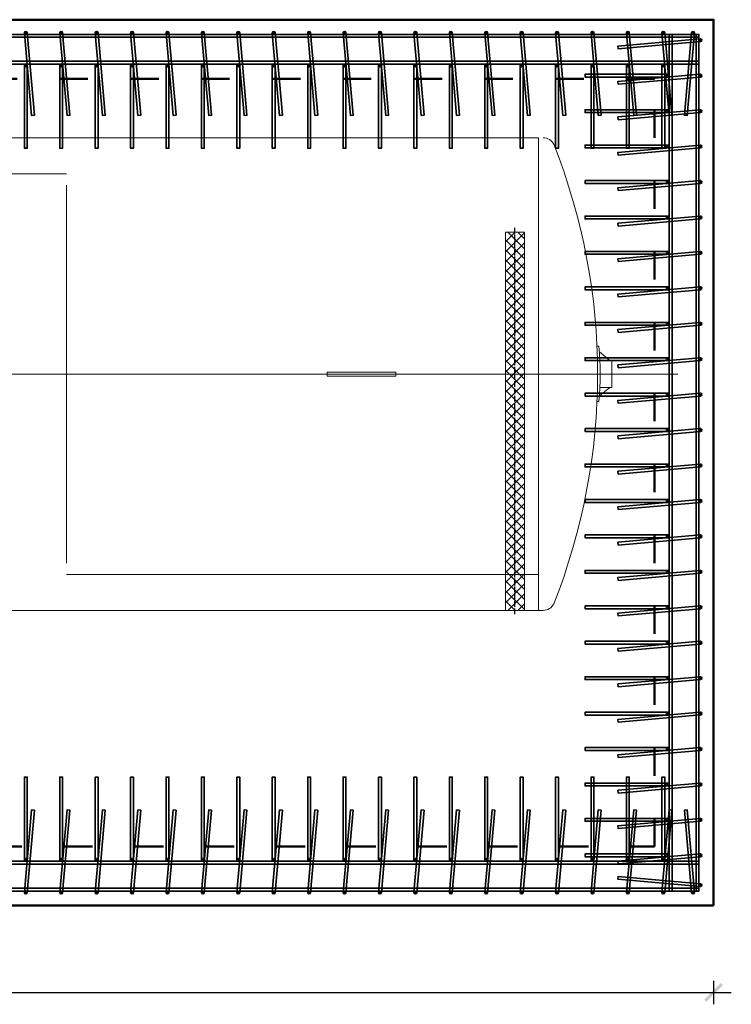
# Model space of a CAD drawing. Header units: millimetres. Extents: x 1814 to 94182, y 11562 to 49454.
# Tile 40 of 143: x 14406 to 14707, y 12326 to 12743. Entities that reach past the tile are written whole.
import ezdxf

# ---------------------------------------------------------------- set-up
doc = ezdxf.new("R2010")
doc.units = ezdxf.units.MM
doc.linetypes.add('ACAD_ISO03W100', pattern=[30, 12, -18])
doc.linetypes.add('ACAD_ISO04W100', pattern=[30, 24, -3, 0, -3])
doc.layers.add('LAFON', color=4, linetype='Continuous')
doc.layers.add('osie', color=40, linetype='ACAD_ISO04W100')
doc.layers.add('podkład', color=252, linetype='Continuous', lineweight=9, plot=False)
for name, color, linetype, lineweight in [('widok 0.35', 22, 'Continuous', 35), ('wymiar', 135, 'Continuous', 9), ('ściany', 7, 'Continuous', 50)]:
    doc.layers.add(name, color=color, linetype=linetype, lineweight=lineweight)
doc.styles.add('WYMIARY', font='simplex.shx', dxfattribs={"oblique": 15})
doc.dimstyles.new('1-50', dxfattribs={"dimscale": 50, "dimtxt": 0.16, "dimasz": 0.2, "dimexe": 0.1, "dimexo": 0.1, "dimgap": 0.075, "dimtad": 1, "dimdec": 1, "dimrnd": 0.1, "dimzin": 9, "dimtxsty": 'WYMIARY', "dimblk": 'ARCHTICK', "dimcen": 0.2, "dimdle": 0.15, "dimadec": 1, "dimazin": 1, "dimtfac": 1, "dimtdec": 1, "dimtix": 1, "dimtmove": 2, "dimatfit": 3, "dimldrblk": 'ARCHTICK', "dimfxl": 0, "dimarcsym": 0})

# ---------------------------------------------------------------- blocks, each defined once
blk = doc.blocks.new('_ARCHTICK')
at = {"color": 0, "linetype": 'ByBlock', "lineweight": -2}
blk.add_solid([(0.398, 0.309), (0.309, 0.398), (-0.309, -0.398), (-0.398, -0.309)], dxfattribs=at)
blk = doc.blocks.new('*D3305')
at = {"layer": 'Defpoints', "color": 0}
for p in [(13889.8, 12367.56), (14699.8, 12367.56), (14699.8, 12330.81)]:
    blk.add_point(p, dxfattribs=at)
at = {"layer": 'wymiar', "color": 0, "lineweight": -2}
for p, q in [((13889.8, 12335.81), (13889.8, 12325.81)), ((14699.8, 12335.81), (14699.8, 12325.81)), ((13882.3, 12330.81), (14707.3, 12330.81))]:
    blk.add_line(p, q, dxfattribs=at)
at = {"layer": 'wymiar', "color": 0, "lineweight": -2, "xscale": 10, "yscale": 10, "zscale": 10, "rotation": 180}
blk.add_blockref('_ARCHTICK', (13889.8, 12330.81), dxfattribs=at)
at = {"layer": 'wymiar', "color": 0, "lineweight": -2, "xscale": 10, "yscale": 10, "zscale": 10}
blk.add_blockref('_ARCHTICK', (14699.8, 12330.81), dxfattribs=at)
at = {"layer": 'wymiar', "color": 0, "insert": (14294.8, 12338.56), "char_height": 8, "attachment_point": 5, "style": 'WYMIARY'}
blk.add_mtext('810', dxfattribs=at)
blk = doc.blocks.new('A$C362D00BD')
for p, q in [((53, 209.9), (8.7, 174)), ((54.8, 234), (64.5, 234)), ((0, 174), (0, 60)), ((0, 174), (51.1, 174)), ((0, 60), (51.1, 60)), ((53, 24.1), (8.7, 60)), ((54.8, 0), (64.5, 0))]:
    blk.add_line(p, q)
blk.add_arc((1474.1, 117), 1424.1, 175.2874, 184.7126)
blk = doc.blocks.new('A$C6CB4776E')
at = {"xscale": -1}
blk.add_blockref('A$C362D00BD', (64.5, 0), dxfattribs=at)
blk = doc.blocks.new('op')
at = {"layer": 'LAFON'}
h = blk.add_hatch(dxfattribs=at)
h.set_pattern_fill('_USER', color=256, scale=30, angle=45, style=0, double=1, pattern_type=0)
h.set_pattern_definition([(45, (-1086.166, 49718.82), (-21.213203, 21.213203), []), (135, (-1086.166, 49718.82), (-21.213203, -21.213203), [])])
h.paths.add_polyline_path([(40, 1615.7), (0, 1615.7), (0, 15.7), (40, 15.7)])
h.paths.add_polyline_path([(0, 1615.7), (-40, 1615.7), (-40, 15.7), (0, 15.7)])
for p, q in [((-40, 1615.7), (40, 1615.7)), ((-40, 1615.7), (-40, 15.7)), ((40, 1615.7), (40, 15.7)), ((-40, 15.7), (40, 15.7))]:
    blk.add_line(p, q)
at = {"layer": 'osie'}
blk.add_line((0, 0), (0, 1635.3), dxfattribs=at)
blk = doc.blocks.new('*U3341')
blk.add_line((0, 80), (0, -80))
blk = doc.blocks.new('*U3342')
at = {"color": 0, "linetype": 'ByBlock', "lineweight": -2}
for p in [(-400, 0), (-200, 0), (0, 0)]:
    blk.add_blockref('*U3341', p, dxfattribs=at)
blk = doc.blocks.new('A$C5962928a')
for p, q in [((48.41, 201.57), (710.15, 201.57)), ((710.15, 201.57), (710.15, 1.57)), ((710.15, 201.57), (710.15, 1.57)), ((710.15, 201.57), (710.15, 1.57)), ((510.15, 186.38), (150.38, 186.38)), ((620.65, 102.32), (649.65, 102.32)), ((620.65, 100.72), (649.65, 100.72)), ((649.65, 102.32), (649.65, 100.72)), ((510.15, 16.76), (710.15, 16.76)), ((48.41, 1.57), (712.12, 1.57))]:
    blk.add_line(p, q)
at = {"lineweight": 0}
blk.add_line((0, 101.57), (769.2, 101.57), dxfattribs=at)
blk.add_lwpolyline([(620.65, 102.32), (649.65, 102.32), (649.65, 100.72), (620.65, 100.72)], close=True)
for centre, radius, start, end in [((712.12, 196.57), 5, 27.0357, 90), ((471.2, 101.57), 263.96, 338.3759, 21.6241), ((712.12, 6.57), 5, 270, 332.9643)]:
    blk.add_arc(centre, radius, start, end)
blk.add_blockref('*U3342', (710.15, 101.57))
at = {"yscale": 0.1, "zscale": 0.1}
for name, p, xscale in [('op', (700.15, 0), -0.1), ('A$C6CB4776E', (734.75, 89.94), 0.1)]:
    blk.add_blockref(name, p, dxfattribs=dict(at, xscale=xscale))

msp = doc.modelspace()

# ---------------------------------------------------------------- hatches: boundary and pattern name
at = {"layer": 'widok 0.35'}
h = msp.add_hatch(color=256, dxfattribs=at)
h.dxf.hatch_style = 1
h.paths.add_polyline_path([(14409.102, 12736.958, 1), (14407.902, 12736.958, 1)])
h = msp.add_hatch(color=256, dxfattribs=at)
h.dxf.hatch_style = 1
h.paths.add_polyline_path([(14424.102, 12736.958, 1), (14422.902, 12736.958, 1)])
h = msp.add_hatch(color=256, dxfattribs=at)
h.dxf.hatch_style = 1
h.paths.add_polyline_path([(14439.102, 12736.958, 1), (14437.902, 12736.958, 1)])
h = msp.add_hatch(color=256, dxfattribs=at)
h.dxf.hatch_style = 1
h.paths.add_polyline_path([(14454.102, 12736.958, 1), (14452.902, 12736.958, 1)])
h = msp.add_hatch(color=256, dxfattribs=at)
h.dxf.hatch_style = 1
h.paths.add_polyline_path([(14469.102, 12736.958, 1), (14467.902, 12736.958, 1)])
h = msp.add_hatch(color=256, dxfattribs=at)
h.dxf.hatch_style = 1
h.paths.add_polyline_path([(14484.102, 12736.958, 1), (14482.902, 12736.958, 1)])
h = msp.add_hatch(color=256, dxfattribs=at)
h.dxf.hatch_style = 1
h.paths.add_polyline_path([(14499.102, 12736.958, 1), (14497.902, 12736.958, 1)])
h = msp.add_hatch(color=256, dxfattribs=at)
h.dxf.hatch_style = 1
h.paths.add_polyline_path([(14514.102, 12736.958, 1), (14512.902, 12736.958, 1)])
h = msp.add_hatch(color=256, dxfattribs=at)
h.dxf.hatch_style = 1
h.paths.add_polyline_path([(14529.102, 12736.958, 1), (14527.902, 12736.958, 1)])
h = msp.add_hatch(color=256, dxfattribs=at)
h.dxf.hatch_style = 1
h.paths.add_polyline_path([(14544.102, 12736.958, 1), (14542.902, 12736.958, 1)])
h = msp.add_hatch(color=256, dxfattribs=at)
h.dxf.hatch_style = 1
h.paths.add_polyline_path([(14559.102, 12736.958, 1), (14557.902, 12736.958, 1)])
h = msp.add_hatch(color=256, dxfattribs=at)
h.dxf.hatch_style = 1
h.paths.add_polyline_path([(14574.102, 12736.958, 1), (14572.902, 12736.958, 1)])
h = msp.add_hatch(color=256, dxfattribs=at)
h.dxf.hatch_style = 1
h.paths.add_polyline_path([(14589.102, 12736.958, 1), (14587.902, 12736.958, 1)])
h = msp.add_hatch(color=256, dxfattribs=at)
h.dxf.hatch_style = 1
h.paths.add_polyline_path([(14604.102, 12736.958, 1), (14602.902, 12736.958, 1)])
h = msp.add_hatch(color=256, dxfattribs=at)
h.dxf.hatch_style = 1
h.paths.add_polyline_path([(14619.102, 12736.958, 1), (14617.902, 12736.958, 1)])
h = msp.add_hatch(color=256, dxfattribs=at)
h.dxf.hatch_style = 1
h.paths.add_polyline_path([(14634.102, 12736.958, 1), (14632.902, 12736.958, 1)])
h = msp.add_hatch(color=256, dxfattribs=at)
h.dxf.hatch_style = 1
h.paths.add_polyline_path([(14649.102, 12736.958, 1), (14647.902, 12736.958, 1)])
h = msp.add_hatch(color=256, dxfattribs=at)
h.dxf.hatch_style = 1
h.paths.add_polyline_path([(14664.102, 12736.958, 1), (14662.902, 12736.958, 1)])
h = msp.add_hatch(color=256, dxfattribs=at)
h.dxf.hatch_style = 1
h.paths.add_polyline_path([(14679.102, 12736.958, 1), (14677.902, 12736.958, 1)])
h = msp.add_hatch(color=256, dxfattribs=at)
h.dxf.hatch_style = 1
h.paths.add_polyline_path([(14691.702, 12736.958, 1), (14690.502, 12736.958, 1)])
h = msp.add_hatch(color=256, dxfattribs=at)
h.dxf.hatch_style = 1
h.paths.add_polyline_path([(14694.802, 12733.858, 1), (14693.602, 12733.858, 1)])
h = msp.add_hatch(color=256, dxfattribs=at)
h.dxf.hatch_style = 1
h.paths.add_polyline_path([(14409.102, 12723.158, 1), (14407.902, 12723.158, 1)])
h = msp.add_hatch(color=256, dxfattribs=at)
h.dxf.hatch_style = 1
h.paths.add_polyline_path([(14424.102, 12723.158, 1), (14422.902, 12723.158, 1)])
h = msp.add_hatch(color=256, dxfattribs=at)
h.dxf.hatch_style = 1
h.paths.add_polyline_path([(14439.102, 12723.158, 1), (14437.902, 12723.158, 1)])
h = msp.add_hatch(color=256, dxfattribs=at)
h.dxf.hatch_style = 1
h.paths.add_polyline_path([(14454.102, 12723.158, 1), (14452.902, 12723.158, 1)])
h = msp.add_hatch(color=256, dxfattribs=at)
h.dxf.hatch_style = 1
h.paths.add_polyline_path([(14469.102, 12723.158, 1), (14467.902, 12723.158, 1)])
h = msp.add_hatch(color=256, dxfattribs=at)
h.dxf.hatch_style = 1
h.paths.add_polyline_path([(14484.102, 12723.158, 1), (14482.902, 12723.158, 1)])
h = msp.add_hatch(color=256, dxfattribs=at)
h.dxf.hatch_style = 1
h.paths.add_polyline_path([(14499.102, 12723.158, 1), (14497.902, 12723.158, 1)])
h = msp.add_hatch(color=256, dxfattribs=at)
h.dxf.hatch_style = 1
h.paths.add_polyline_path([(14514.102, 12723.158, 1), (14512.902, 12723.158, 1)])
h = msp.add_hatch(color=256, dxfattribs=at)
h.dxf.hatch_style = 1
h.paths.add_polyline_path([(14529.102, 12723.158, 1), (14527.902, 12723.158, 1)])
h = msp.add_hatch(color=256, dxfattribs=at)
h.dxf.hatch_style = 1
h.paths.add_polyline_path([(14544.102, 12723.158, 1), (14542.902, 12723.158, 1)])
h = msp.add_hatch(color=256, dxfattribs=at)
h.dxf.hatch_style = 1
h.paths.add_polyline_path([(14559.102, 12723.158, 1), (14557.902, 12723.158, 1)])
h = msp.add_hatch(color=256, dxfattribs=at)
h.dxf.hatch_style = 1
h.paths.add_polyline_path([(14574.102, 12723.158, 1), (14572.902, 12723.158, 1)])
h = msp.add_hatch(color=256, dxfattribs=at)
h.dxf.hatch_style = 1
h.paths.add_polyline_path([(14589.102, 12723.158, 1), (14587.902, 12723.158, 1)])
h = msp.add_hatch(color=256, dxfattribs=at)
h.dxf.hatch_style = 1
h.paths.add_polyline_path([(14604.102, 12723.158, 1), (14602.902, 12723.158, 1)])
h = msp.add_hatch(color=256, dxfattribs=at)
h.dxf.hatch_style = 1
h.paths.add_polyline_path([(14619.102, 12723.158, 1), (14617.902, 12723.158, 1)])
h = msp.add_hatch(color=256, dxfattribs=at)
h.dxf.hatch_style = 1
h.paths.add_polyline_path([(14634.102, 12723.158, 1), (14632.902, 12723.158, 1)])
h = msp.add_hatch(color=256, dxfattribs=at)
h.dxf.hatch_style = 1
h.paths.add_polyline_path([(14649.102, 12723.158, 1), (14647.902, 12723.158, 1)])
h = msp.add_hatch(color=256, dxfattribs=at)
h.dxf.hatch_style = 1
h.paths.add_polyline_path([(14664.102, 12723.158, 1), (14662.902, 12723.158, 1)])
h = msp.add_hatch(color=256, dxfattribs=at)
h.dxf.hatch_style = 1
h.paths.add_polyline_path([(14679.102, 12723.158, 1), (14677.902, 12723.158, 1)])
h = msp.add_hatch(color=256, dxfattribs=at)
h.dxf.hatch_style = 1
h.paths.add_polyline_path([(14681.002, 12718.858, 1), (14679.802, 12718.858, 1)])
h = msp.add_hatch(color=256, dxfattribs=at)
h.dxf.hatch_style = 1
h.paths.add_polyline_path([(14694.802, 12718.858, 1), (14693.602, 12718.858, 1)])
h = msp.add_hatch(color=256, dxfattribs=at)
h.dxf.hatch_style = 1
h.paths.add_polyline_path([(14681.002, 12703.858, 1), (14679.802, 12703.858, 1)])
h = msp.add_hatch(color=256, dxfattribs=at)
h.dxf.hatch_style = 1
h.paths.add_polyline_path([(14694.802, 12703.858, 1), (14693.602, 12703.858, 1)])
h = msp.add_hatch(color=256, dxfattribs=at)
h.dxf.hatch_style = 1
h.paths.add_polyline_path([(14681.002, 12688.858, 1), (14679.802, 12688.858, 1)])
h = msp.add_hatch(color=256, dxfattribs=at)
h.dxf.hatch_style = 1
h.paths.add_polyline_path([(14694.802, 12688.858, 1), (14693.602, 12688.858, 1)])
h = msp.add_hatch(color=256, dxfattribs=at)
h.dxf.hatch_style = 1
h.paths.add_polyline_path([(14681.002, 12673.858, 1), (14679.802, 12673.858, 1)])
h = msp.add_hatch(color=256, dxfattribs=at)
h.dxf.hatch_style = 1
h.paths.add_polyline_path([(14694.802, 12673.858, 1), (14693.602, 12673.858, 1)])
h = msp.add_hatch(color=256, dxfattribs=at)
h.dxf.hatch_style = 1
h.paths.add_polyline_path([(14681.002, 12658.858, 1), (14679.802, 12658.858, 1)])
h = msp.add_hatch(color=256, dxfattribs=at)
h.dxf.hatch_style = 1
h.paths.add_polyline_path([(14694.802, 12658.858, 1), (14693.602, 12658.858, 1)])
h = msp.add_hatch(color=256, dxfattribs=at)
h.dxf.hatch_style = 1
h.paths.add_polyline_path([(14681.002, 12643.858, 1), (14679.802, 12643.858, 1)])
h = msp.add_hatch(color=256, dxfattribs=at)
h.dxf.hatch_style = 1
h.paths.add_polyline_path([(14694.802, 12643.858, 1), (14693.602, 12643.858, 1)])
h = msp.add_hatch(color=256, dxfattribs=at)
h.dxf.hatch_style = 1
h.paths.add_polyline_path([(14681.002, 12628.858, 1), (14679.802, 12628.858, 1)])
h = msp.add_hatch(color=256, dxfattribs=at)
h.dxf.hatch_style = 1
h.paths.add_polyline_path([(14694.802, 12628.858, 1), (14693.602, 12628.858, 1)])
h = msp.add_hatch(color=256, dxfattribs=at)
h.dxf.hatch_style = 1
h.paths.add_polyline_path([(14681.002, 12613.858, 1), (14679.802, 12613.858, 1)])
h = msp.add_hatch(color=256, dxfattribs=at)
h.dxf.hatch_style = 1
h.paths.add_polyline_path([(14694.802, 12613.858, 1), (14693.602, 12613.858, 1)])
h = msp.add_hatch(color=256, dxfattribs=at)
h.dxf.hatch_style = 1
h.paths.add_polyline_path([(14681.002, 12598.858, 1), (14679.802, 12598.858, 1)])
h = msp.add_hatch(color=256, dxfattribs=at)
h.dxf.hatch_style = 1
h.paths.add_polyline_path([(14694.802, 12598.858, 1), (14693.602, 12598.858, 1)])
h = msp.add_hatch(color=256, dxfattribs=at)
h.dxf.hatch_style = 1
h.paths.add_polyline_path([(14681.002, 12583.858, 1), (14679.802, 12583.858, 1)])
h = msp.add_hatch(color=256, dxfattribs=at)
h.dxf.hatch_style = 1
h.paths.add_polyline_path([(14694.802, 12583.858, 1), (14693.602, 12583.858, 1)])
h = msp.add_hatch(color=256, dxfattribs=at)
h.dxf.hatch_style = 1
h.paths.add_polyline_path([(14681.002, 12568.858, 1), (14679.802, 12568.858, 1)])
h = msp.add_hatch(color=256, dxfattribs=at)
h.dxf.hatch_style = 1
h.paths.add_polyline_path([(14694.802, 12568.858, 1), (14693.602, 12568.858, 1)])
h = msp.add_hatch(color=256, dxfattribs=at)
h.dxf.hatch_style = 1
h.paths.add_polyline_path([(14681.002, 12553.858, 1), (14679.802, 12553.858, 1)])
h = msp.add_hatch(color=256, dxfattribs=at)
h.dxf.hatch_style = 1
h.paths.add_polyline_path([(14694.802, 12553.858, 1), (14693.602, 12553.858, 1)])
h = msp.add_hatch(color=256, dxfattribs=at)
h.dxf.hatch_style = 1
h.paths.add_polyline_path([(14681.002, 12538.858, 1), (14679.802, 12538.858, 1)])
h = msp.add_hatch(color=256, dxfattribs=at)
h.dxf.hatch_style = 1
h.paths.add_polyline_path([(14694.802, 12538.858, 1), (14693.602, 12538.858, 1)])
h = msp.add_hatch(color=256, dxfattribs=at)
h.dxf.hatch_style = 1
h.paths.add_polyline_path([(14681.002, 12523.858, 1), (14679.802, 12523.858, 1)])
h = msp.add_hatch(color=256, dxfattribs=at)
h.dxf.hatch_style = 1
h.paths.add_polyline_path([(14694.802, 12523.858, 1), (14693.602, 12523.858, 1)])
h = msp.add_hatch(color=256, dxfattribs=at)
h.dxf.hatch_style = 1
h.paths.add_polyline_path([(14681.002, 12508.858, 1), (14679.802, 12508.858, 1)])
h = msp.add_hatch(color=256, dxfattribs=at)
h.dxf.hatch_style = 1
h.paths.add_polyline_path([(14694.802, 12508.858, 1), (14693.602, 12508.858, 1)])
h = msp.add_hatch(color=256, dxfattribs=at)
h.dxf.hatch_style = 1
h.paths.add_polyline_path([(14681.002, 12493.858, 1), (14679.802, 12493.858, 1)])
h = msp.add_hatch(color=256, dxfattribs=at)
h.dxf.hatch_style = 1
h.paths.add_polyline_path([(14694.802, 12493.858, 1), (14693.602, 12493.858, 1)])
h = msp.add_hatch(color=256, dxfattribs=at)
h.dxf.hatch_style = 1
h.paths.add_polyline_path([(14681.002, 12478.858, 1), (14679.802, 12478.858, 1)])
h = msp.add_hatch(color=256, dxfattribs=at)
h.dxf.hatch_style = 1
h.paths.add_polyline_path([(14694.802, 12478.858, 1), (14693.602, 12478.858, 1)])
h = msp.add_hatch(color=256, dxfattribs=at)
h.dxf.hatch_style = 1
h.paths.add_polyline_path([(14681.002, 12463.858, 1), (14679.802, 12463.858, 1)])
h = msp.add_hatch(color=256, dxfattribs=at)
h.dxf.hatch_style = 1
h.paths.add_polyline_path([(14694.802, 12463.858, 1), (14693.602, 12463.858, 1)])
h = msp.add_hatch(color=256, dxfattribs=at)
h.dxf.hatch_style = 1
h.paths.add_polyline_path([(14681.002, 12448.858, 1), (14679.802, 12448.858, 1)])
h = msp.add_hatch(color=256, dxfattribs=at)
h.dxf.hatch_style = 1
h.paths.add_polyline_path([(14694.802, 12448.858, 1), (14693.602, 12448.858, 1)])
h = msp.add_hatch(color=256, dxfattribs=at)
h.dxf.hatch_style = 1
h.paths.add_polyline_path([(14681.002, 12433.858, 1), (14679.802, 12433.858, 1)])
h = msp.add_hatch(color=256, dxfattribs=at)
h.dxf.hatch_style = 1
h.paths.add_polyline_path([(14694.802, 12433.858, 1), (14693.602, 12433.858, 1)])
h = msp.add_hatch(color=256, dxfattribs=at)
h.dxf.hatch_style = 1
h.paths.add_polyline_path([(14681.002, 12418.858, 1), (14679.802, 12418.858, 1)])
h = msp.add_hatch(color=256, dxfattribs=at)
h.dxf.hatch_style = 1
h.paths.add_polyline_path([(14694.802, 12418.858, 1), (14693.602, 12418.858, 1)])
h = msp.add_hatch(color=256, dxfattribs=at)
h.dxf.hatch_style = 1
h.paths.add_polyline_path([(14681.002, 12403.858, 1), (14679.802, 12403.858, 1)])
h = msp.add_hatch(color=256, dxfattribs=at)
h.dxf.hatch_style = 1
h.paths.add_polyline_path([(14694.802, 12403.858, 1), (14693.602, 12403.858, 1)])
h = msp.add_hatch(color=256, dxfattribs=at)
h.dxf.hatch_style = 1
h.paths.add_polyline_path([(14407.902, 12386.958, 1), (14409.102, 12386.958, 1)])
h = msp.add_hatch(color=256, dxfattribs=at)
h.dxf.hatch_style = 1
h.paths.add_polyline_path([(14422.902, 12386.958, 1), (14424.102, 12386.958, 1)])
h = msp.add_hatch(color=256, dxfattribs=at)
h.dxf.hatch_style = 1
h.paths.add_polyline_path([(14437.902, 12386.958, 1), (14439.102, 12386.958, 1)])
h = msp.add_hatch(color=256, dxfattribs=at)
h.dxf.hatch_style = 1
h.paths.add_polyline_path([(14452.902, 12386.958, 1), (14454.102, 12386.958, 1)])
h = msp.add_hatch(color=256, dxfattribs=at)
h.dxf.hatch_style = 1
h.paths.add_polyline_path([(14467.902, 12386.958, 1), (14469.102, 12386.958, 1)])
h = msp.add_hatch(color=256, dxfattribs=at)
h.dxf.hatch_style = 1
h.paths.add_polyline_path([(14482.902, 12386.958, 1), (14484.102, 12386.958, 1)])
h = msp.add_hatch(color=256, dxfattribs=at)
h.dxf.hatch_style = 1
h.paths.add_polyline_path([(14497.902, 12386.958, 1), (14499.102, 12386.958, 1)])
h = msp.add_hatch(color=256, dxfattribs=at)
h.dxf.hatch_style = 1
h.paths.add_polyline_path([(14512.902, 12386.958, 1), (14514.102, 12386.958, 1)])
h = msp.add_hatch(color=256, dxfattribs=at)
h.dxf.hatch_style = 1
h.paths.add_polyline_path([(14527.902, 12386.958, 1), (14529.102, 12386.958, 1)])
h = msp.add_hatch(color=256, dxfattribs=at)
h.dxf.hatch_style = 1
h.paths.add_polyline_path([(14542.902, 12386.958, 1), (14544.102, 12386.958, 1)])
h = msp.add_hatch(color=256, dxfattribs=at)
h.dxf.hatch_style = 1
h.paths.add_polyline_path([(14557.902, 12386.958, 1), (14559.102, 12386.958, 1)])
h = msp.add_hatch(color=256, dxfattribs=at)
h.dxf.hatch_style = 1
h.paths.add_polyline_path([(14572.902, 12386.958, 1), (14574.102, 12386.958, 1)])
h = msp.add_hatch(color=256, dxfattribs=at)
h.dxf.hatch_style = 1
h.paths.add_polyline_path([(14587.902, 12386.958, 1), (14589.102, 12386.958, 1)])
h = msp.add_hatch(color=256, dxfattribs=at)
h.dxf.hatch_style = 1
h.paths.add_polyline_path([(14602.902, 12386.958, 1), (14604.102, 12386.958, 1)])
h = msp.add_hatch(color=256, dxfattribs=at)
h.dxf.hatch_style = 1
h.paths.add_polyline_path([(14617.902, 12386.958, 1), (14619.102, 12386.958, 1)])
h = msp.add_hatch(color=256, dxfattribs=at)
h.dxf.hatch_style = 1
h.paths.add_polyline_path([(14632.902, 12386.958, 1), (14634.102, 12386.958, 1)])
h = msp.add_hatch(color=256, dxfattribs=at)
h.dxf.hatch_style = 1
h.paths.add_polyline_path([(14647.902, 12386.958, 1), (14649.102, 12386.958, 1)])
h = msp.add_hatch(color=256, dxfattribs=at)
h.dxf.hatch_style = 1
h.paths.add_polyline_path([(14662.902, 12386.958, 1), (14664.102, 12386.958, 1)])
h = msp.add_hatch(color=256, dxfattribs=at)
h.dxf.hatch_style = 1
h.paths.add_polyline_path([(14677.902, 12386.958, 1), (14679.102, 12386.958, 1)])
h = msp.add_hatch(color=256, dxfattribs=at)
h.dxf.hatch_style = 1
h.paths.add_polyline_path([(14681.002, 12388.858, 1), (14679.802, 12388.858, 1)])
h = msp.add_hatch(color=256, dxfattribs=at)
h.dxf.hatch_style = 1
h.paths.add_polyline_path([(14694.802, 12388.858, 1), (14693.602, 12388.858, 1)])
h = msp.add_hatch(color=256, dxfattribs=at)
h.dxf.hatch_style = 1
h.paths.add_polyline_path([(14407.902, 12373.158, 1), (14409.102, 12373.158, 1)])
h = msp.add_hatch(color=256, dxfattribs=at)
h.dxf.hatch_style = 1
h.paths.add_polyline_path([(14422.902, 12373.158, 1), (14424.102, 12373.158, 1)])
h = msp.add_hatch(color=256, dxfattribs=at)
h.dxf.hatch_style = 1
h.paths.add_polyline_path([(14437.902, 12373.158, 1), (14439.102, 12373.158, 1)])
h = msp.add_hatch(color=256, dxfattribs=at)
h.dxf.hatch_style = 1
h.paths.add_polyline_path([(14452.902, 12373.158, 1), (14454.102, 12373.158, 1)])
h = msp.add_hatch(color=256, dxfattribs=at)
h.dxf.hatch_style = 1
h.paths.add_polyline_path([(14467.902, 12373.158, 1), (14469.102, 12373.158, 1)])
h = msp.add_hatch(color=256, dxfattribs=at)
h.dxf.hatch_style = 1
h.paths.add_polyline_path([(14482.902, 12373.158, 1), (14484.102, 12373.158, 1)])
h = msp.add_hatch(color=256, dxfattribs=at)
h.dxf.hatch_style = 1
h.paths.add_polyline_path([(14497.902, 12373.158, 1), (14499.102, 12373.158, 1)])
h = msp.add_hatch(color=256, dxfattribs=at)
h.dxf.hatch_style = 1
h.paths.add_polyline_path([(14512.902, 12373.158, 1), (14514.102, 12373.158, 1)])
h = msp.add_hatch(color=256, dxfattribs=at)
h.dxf.hatch_style = 1
h.paths.add_polyline_path([(14527.902, 12373.158, 1), (14529.102, 12373.158, 1)])
h = msp.add_hatch(color=256, dxfattribs=at)
h.dxf.hatch_style = 1
h.paths.add_polyline_path([(14542.902, 12373.158, 1), (14544.102, 12373.158, 1)])
h = msp.add_hatch(color=256, dxfattribs=at)
h.dxf.hatch_style = 1
h.paths.add_polyline_path([(14557.902, 12373.158, 1), (14559.102, 12373.158, 1)])
h = msp.add_hatch(color=256, dxfattribs=at)
h.dxf.hatch_style = 1
h.paths.add_polyline_path([(14572.902, 12373.158, 1), (14574.102, 12373.158, 1)])
h = msp.add_hatch(color=256, dxfattribs=at)
h.dxf.hatch_style = 1
h.paths.add_polyline_path([(14587.902, 12373.158, 1), (14589.102, 12373.158, 1)])
h = msp.add_hatch(color=256, dxfattribs=at)
h.dxf.hatch_style = 1
h.paths.add_polyline_path([(14602.902, 12373.158, 1), (14604.102, 12373.158, 1)])
h = msp.add_hatch(color=256, dxfattribs=at)
h.dxf.hatch_style = 1
h.paths.add_polyline_path([(14617.902, 12373.158, 1), (14619.102, 12373.158, 1)])
h = msp.add_hatch(color=256, dxfattribs=at)
h.dxf.hatch_style = 1
h.paths.add_polyline_path([(14632.902, 12373.158, 1), (14634.102, 12373.158, 1)])
h = msp.add_hatch(color=256, dxfattribs=at)
h.dxf.hatch_style = 1
h.paths.add_polyline_path([(14647.902, 12373.158, 1), (14649.102, 12373.158, 1)])
h = msp.add_hatch(color=256, dxfattribs=at)
h.dxf.hatch_style = 1
h.paths.add_polyline_path([(14662.902, 12373.158, 1), (14664.102, 12373.158, 1)])
h = msp.add_hatch(color=256, dxfattribs=at)
h.dxf.hatch_style = 1
h.paths.add_polyline_path([(14677.902, 12373.158, 1), (14679.102, 12373.158, 1)])
h = msp.add_hatch(color=256, dxfattribs=at)
h.dxf.hatch_style = 1
h.paths.add_polyline_path([(14690.502, 12373.158, 1), (14691.702, 12373.158, 1)])
h = msp.add_hatch(color=256, dxfattribs=at)
h.dxf.hatch_style = 1
h.paths.add_polyline_path([(14694.802, 12376.258, 1), (14693.602, 12376.258, 1)])

# ---------------------------------------------------------------- linework, layer by layer
for points in [[(14693.602, 12735.158), (14693.602, 12736.358), (13896.002, 12736.358), (13896.002, 12735.158)], [(14693.602, 12735.158), (14693.602, 12736.358), (13896.002, 12736.358), (13896.002, 12735.158)], [(14409.1, 12737.011), (14407.904, 12736.906), (14410.955, 12702.039), (14412.15, 12702.144)], [(14424.1, 12737.011), (14422.904, 12736.906), (14425.955, 12702.039), (14427.15, 12702.144)], [(14439.1, 12737.011), (14437.904, 12736.906), (14440.955, 12702.039), (14442.15, 12702.144)], [(14454.1, 12737.011), (14452.904, 12736.906), (14455.955, 12702.039), (14457.15, 12702.144)], [(14469.1, 12737.011), (14467.904, 12736.906), (14470.955, 12702.039), (14472.15, 12702.144)], [(14484.1, 12737.011), (14482.904, 12736.906), (14485.955, 12702.039), (14487.15, 12702.144)], [(14499.1, 12737.011), (14497.904, 12736.906), (14500.955, 12702.039), (14502.15, 12702.144)], [(14514.1, 12737.011), (14512.904, 12736.906), (14515.955, 12702.039), (14517.15, 12702.144)], [(14529.1, 12737.011), (14527.904, 12736.906), (14530.955, 12702.039), (14532.15, 12702.144)], [(14544.1, 12737.011), (14542.904, 12736.906), (14545.955, 12702.039), (14547.15, 12702.144)], [(14559.1, 12737.011), (14557.904, 12736.906), (14560.955, 12702.039), (14562.15, 12702.144)], [(14574.1, 12737.011), (14572.904, 12736.906), (14575.955, 12702.039), (14577.15, 12702.144)], [(14589.1, 12737.011), (14587.904, 12736.906), (14590.955, 12702.039), (14592.15, 12702.144)], [(14604.1, 12737.011), (14602.904, 12736.906), (14605.955, 12702.039), (14607.15, 12702.144)], [(14619.1, 12737.011), (14617.904, 12736.906), (14620.955, 12702.039), (14622.15, 12702.144)], [(14634.1, 12737.011), (14632.904, 12736.906), (14635.955, 12702.039), (14637.15, 12702.144)], [(14649.1, 12737.011), (14647.904, 12736.906), (14650.955, 12702.039), (14652.15, 12702.144)], [(14664.1, 12737.011), (14662.904, 12736.906), (14665.955, 12702.039), (14667.15, 12702.144)], [(14679.1, 12737.011), (14677.904, 12736.906), (14680.955, 12702.039), (14682.15, 12702.144)], [(14681.002, 12373.758), (14682.202, 12373.758), (14682.202, 12736.358), (14681.002, 12736.358)], [(14690.504, 12737.011), (14691.7, 12736.906), (14688.649, 12702.039), (14687.454, 12702.144)], [(14692.402, 12373.758), (14693.602, 12373.758), (14693.602, 12736.358), (14692.402, 12736.358)], [(14694.254, 12733.261), (14694.15, 12734.456), (14659.283, 12731.406), (14659.387, 12730.21)], [(14693.602, 12723.758), (14693.602, 12724.958), (13896.002, 12724.958), (13896.002, 12723.758)], [(14693.602, 12723.758), (14693.602, 12724.958), (13896.002, 12724.958), (13896.002, 12723.758)], [(14409.102, 12723.158), (14407.902, 12723.158), (14407.902, 12688.158), (14409.102, 12688.158)], [(14424.102, 12723.158), (14422.902, 12723.158), (14422.902, 12688.158), (14424.102, 12688.158)], [(14439.102, 12723.158), (14437.902, 12723.158), (14437.902, 12688.158), (14439.102, 12688.158)], [(14454.102, 12723.158), (14452.902, 12723.158), (14452.902, 12688.158), (14454.102, 12688.158)], [(14469.102, 12723.158), (14467.902, 12723.158), (14467.902, 12688.158), (14469.102, 12688.158)], [(14484.102, 12723.158), (14482.902, 12723.158), (14482.902, 12688.158), (14484.102, 12688.158)], [(14499.102, 12723.158), (14497.902, 12723.158), (14497.902, 12688.158), (14499.102, 12688.158)], [(14514.102, 12723.158), (14512.902, 12723.158), (14512.902, 12688.158), (14514.102, 12688.158)], [(14529.102, 12723.158), (14527.902, 12723.158), (14527.902, 12688.158), (14529.102, 12688.158)], [(14544.102, 12723.158), (14542.902, 12723.158), (14542.902, 12688.158), (14544.102, 12688.158)], [(14559.102, 12723.158), (14557.902, 12723.158), (14557.902, 12688.158), (14559.102, 12688.158)], [(14574.102, 12723.158), (14572.902, 12723.158), (14572.902, 12688.158), (14574.102, 12688.158)], [(14589.102, 12723.158), (14587.902, 12723.158), (14587.902, 12688.158), (14589.102, 12688.158)], [(14604.102, 12723.158), (14602.902, 12723.158), (14602.902, 12688.158), (14604.102, 12688.158)], [(14619.102, 12723.158), (14617.902, 12723.158), (14617.902, 12688.158), (14619.102, 12688.158)], [(14634.102, 12723.158), (14632.902, 12723.158), (14632.902, 12688.158), (14634.102, 12688.158)], [(14680.402, 12718.258), (14680.402, 12719.458), (14645.402, 12719.458), (14645.402, 12718.258)], [(14649.102, 12723.158), (14647.902, 12723.158), (14647.902, 12688.158), (14649.102, 12688.158)], [(14694.254, 12718.261), (14694.15, 12719.456), (14659.283, 12716.406), (14659.387, 12715.21)], [(14664.102, 12723.158), (14662.902, 12723.158), (14662.902, 12688.158), (14664.102, 12688.158)], [(14679.102, 12723.158), (14677.902, 12723.158), (14677.902, 12688.158), (14679.102, 12688.158)], [(14680.402, 12703.258), (14680.402, 12704.458), (14645.402, 12704.458), (14645.402, 12703.258)], [(14694.254, 12703.261), (14694.15, 12704.456), (14659.283, 12701.406), (14659.387, 12700.21)], [(14680.402, 12688.258), (14680.402, 12689.458), (14645.402, 12689.458), (14645.402, 12688.258)], [(14694.254, 12688.261), (14694.15, 12689.456), (14659.283, 12686.406), (14659.387, 12685.21)], [(14680.402, 12673.258), (14680.402, 12674.458), (14645.402, 12674.458), (14645.402, 12673.258)], [(14694.254, 12673.261), (14694.15, 12674.456), (14659.283, 12671.406), (14659.387, 12670.21)], [(14680.402, 12658.258), (14680.402, 12659.458), (14645.402, 12659.458), (14645.402, 12658.258)], [(14694.254, 12658.261), (14694.15, 12659.456), (14659.283, 12656.406), (14659.387, 12655.21)], [(14680.402, 12643.258), (14680.402, 12644.458), (14645.402, 12644.458), (14645.402, 12643.258)], [(14694.254, 12643.261), (14694.15, 12644.456), (14659.283, 12641.406), (14659.387, 12640.21)], [(14680.402, 12628.258), (14680.402, 12629.458), (14645.402, 12629.458), (14645.402, 12628.258)], [(14694.254, 12628.261), (14694.15, 12629.456), (14659.283, 12626.406), (14659.387, 12625.21)], [(14680.402, 12613.258), (14680.402, 12614.458), (14645.402, 12614.458), (14645.402, 12613.258)], [(14694.254, 12613.261), (14694.15, 12614.456), (14659.283, 12611.406), (14659.387, 12610.21)], [(14680.402, 12598.258), (14680.402, 12599.458), (14645.402, 12599.458), (14645.402, 12598.258)], [(14694.254, 12598.261), (14694.15, 12599.456), (14659.283, 12596.406), (14659.387, 12595.21)], [(14680.402, 12583.258), (14680.402, 12584.458), (14645.402, 12584.458), (14645.402, 12583.258)], [(14694.254, 12583.261), (14694.15, 12584.456), (14659.283, 12581.406), (14659.387, 12580.21)], [(14680.402, 12568.258), (14680.402, 12569.458), (14645.402, 12569.458), (14645.402, 12568.258)], [(14694.254, 12568.261), (14694.15, 12569.456), (14659.283, 12566.406), (14659.387, 12565.21)], [(14680.402, 12553.258), (14680.402, 12554.458), (14645.402, 12554.458), (14645.402, 12553.258)], [(14694.254, 12553.261), (14694.15, 12554.456), (14659.283, 12551.406), (14659.387, 12550.21)], [(14680.402, 12538.258), (14680.402, 12539.458), (14645.402, 12539.458), (14645.402, 12538.258)], [(14694.254, 12538.261), (14694.15, 12539.456), (14659.283, 12536.406), (14659.387, 12535.21)], [(14680.402, 12523.258), (14680.402, 12524.458), (14645.402, 12524.458), (14645.402, 12523.258)], [(14694.254, 12523.261), (14694.15, 12524.456), (14659.283, 12521.406), (14659.387, 12520.21)], [(14680.402, 12508.258), (14680.402, 12509.458), (14645.402, 12509.458), (14645.402, 12508.258)], [(14694.254, 12508.261), (14694.15, 12509.456), (14659.283, 12506.406), (14659.387, 12505.21)], [(14680.402, 12493.258), (14680.402, 12494.458), (14645.402, 12494.458), (14645.402, 12493.258)], [(14694.254, 12493.261), (14694.15, 12494.456), (14659.283, 12491.406), (14659.387, 12490.21)], [(14680.402, 12478.258), (14680.402, 12479.458), (14645.402, 12479.458), (14645.402, 12478.258)], [(14694.254, 12478.261), (14694.15, 12479.456), (14659.283, 12476.406), (14659.387, 12475.21)], [(14680.402, 12463.258), (14680.402, 12464.458), (14645.402, 12464.458), (14645.402, 12463.258)], [(14694.254, 12463.261), (14694.15, 12464.456), (14659.283, 12461.406), (14659.387, 12460.21)], [(14680.402, 12448.258), (14680.402, 12449.458), (14645.402, 12449.458), (14645.402, 12448.258)], [(14694.254, 12448.261), (14694.15, 12449.456), (14659.283, 12446.406), (14659.387, 12445.21)], [(14680.402, 12433.258), (14680.402, 12434.458), (14645.402, 12434.458), (14645.402, 12433.258)], [(14694.254, 12433.261), (14694.15, 12434.456), (14659.283, 12431.406), (14659.387, 12430.21)], [(14409.102, 12386.958), (14407.902, 12386.958), (14407.902, 12421.958), (14409.102, 12421.958)], [(14424.102, 12386.958), (14422.902, 12386.958), (14422.902, 12421.958), (14424.102, 12421.958)], [(14439.102, 12386.958), (14437.902, 12386.958), (14437.902, 12421.958), (14439.102, 12421.958)], [(14454.102, 12386.958), (14452.902, 12386.958), (14452.902, 12421.958), (14454.102, 12421.958)], [(14469.102, 12386.958), (14467.902, 12386.958), (14467.902, 12421.958), (14469.102, 12421.958)], [(14484.102, 12386.958), (14482.902, 12386.958), (14482.902, 12421.958), (14484.102, 12421.958)], [(14499.102, 12386.958), (14497.902, 12386.958), (14497.902, 12421.958), (14499.102, 12421.958)], [(14514.102, 12386.958), (14512.902, 12386.958), (14512.902, 12421.958), (14514.102, 12421.958)], [(14529.102, 12386.958), (14527.902, 12386.958), (14527.902, 12421.958), (14529.102, 12421.958)], [(14544.102, 12386.958), (14542.902, 12386.958), (14542.902, 12421.958), (14544.102, 12421.958)], [(14559.102, 12386.958), (14557.902, 12386.958), (14557.902, 12421.958), (14559.102, 12421.958)], [(14574.102, 12386.958), (14572.902, 12386.958), (14572.902, 12421.958), (14574.102, 12421.958)], [(14589.102, 12386.958), (14587.902, 12386.958), (14587.902, 12421.958), (14589.102, 12421.958)], [(14604.102, 12386.958), (14602.902, 12386.958), (14602.902, 12421.958), (14604.102, 12421.958)], [(14619.102, 12386.958), (14617.902, 12386.958), (14617.902, 12421.958), (14619.102, 12421.958)], [(14634.102, 12386.958), (14632.902, 12386.958), (14632.902, 12421.958), (14634.102, 12421.958)], [(14680.402, 12418.258), (14680.402, 12419.458), (14645.402, 12419.458), (14645.402, 12418.258)], [(14649.102, 12386.958), (14647.902, 12386.958), (14647.902, 12421.958), (14649.102, 12421.958)], [(14694.254, 12418.261), (14694.15, 12419.456), (14659.283, 12416.406), (14659.387, 12415.21)], [(14664.102, 12386.958), (14662.902, 12386.958), (14662.902, 12421.958), (14664.102, 12421.958)], [(14679.102, 12386.958), (14677.902, 12386.958), (14677.902, 12421.958), (14679.102, 12421.958)], [(14409.1, 12373.106), (14407.904, 12373.211), (14410.955, 12408.078), (14412.15, 12407.973)], [(14424.1, 12373.106), (14422.904, 12373.211), (14425.955, 12408.078), (14427.15, 12407.973)], [(14439.1, 12373.106), (14437.904, 12373.211), (14440.955, 12408.078), (14442.15, 12407.973)], [(14454.1, 12373.106), (14452.904, 12373.211), (14455.955, 12408.078), (14457.15, 12407.973)], [(14469.1, 12373.106), (14467.904, 12373.211), (14470.955, 12408.078), (14472.15, 12407.973)], [(14484.1, 12373.106), (14482.904, 12373.211), (14485.955, 12408.078), (14487.15, 12407.973)], [(14499.1, 12373.106), (14497.904, 12373.211), (14500.955, 12408.078), (14502.15, 12407.973)], [(14514.1, 12373.106), (14512.904, 12373.211), (14515.955, 12408.078), (14517.15, 12407.973)], [(14529.1, 12373.106), (14527.904, 12373.211), (14530.955, 12408.078), (14532.15, 12407.973)], [(14544.1, 12373.106), (14542.904, 12373.211), (14545.955, 12408.078), (14547.15, 12407.973)], [(14559.1, 12373.106), (14557.904, 12373.211), (14560.955, 12408.078), (14562.15, 12407.973)], [(14574.1, 12373.106), (14572.904, 12373.211), (14575.955, 12408.078), (14577.15, 12407.973)], [(14589.1, 12373.106), (14587.904, 12373.211), (14590.955, 12408.078), (14592.15, 12407.973)], [(14604.1, 12373.106), (14602.904, 12373.211), (14605.955, 12408.078), (14607.15, 12407.973)], [(14619.1, 12373.106), (14617.904, 12373.211), (14620.955, 12408.078), (14622.15, 12407.973)], [(14634.1, 12373.106), (14632.904, 12373.211), (14635.955, 12408.078), (14637.15, 12407.973)], [(14649.1, 12373.106), (14647.904, 12373.211), (14650.955, 12408.078), (14652.15, 12407.973)], [(14664.1, 12373.106), (14662.904, 12373.211), (14665.955, 12408.078), (14667.15, 12407.973)], [(14679.1, 12373.106), (14677.904, 12373.211), (14680.955, 12408.078), (14682.15, 12407.973)], [(14690.504, 12373.106), (14691.7, 12373.211), (14688.649, 12408.078), (14687.454, 12407.973)], [(14680.402, 12403.258), (14680.402, 12404.458), (14645.402, 12404.458), (14645.402, 12403.258)], [(14694.254, 12403.261), (14694.15, 12404.456), (14659.283, 12401.406), (14659.387, 12400.21)], [(14693.602, 12386.358), (14693.602, 12385.158), (13896.002, 12385.158), (13896.002, 12386.358)], [(14680.402, 12388.258), (14680.402, 12389.458), (14645.402, 12389.458), (14645.402, 12388.258)], [(14694.254, 12388.261), (14694.15, 12389.456), (14659.283, 12386.406), (14659.387, 12385.21)], [(14694.254, 12376.856), (14694.15, 12375.661), (14659.283, 12378.711), (14659.387, 12379.907)], [(14693.602, 12374.958), (14693.602, 12373.758), (13896.002, 12373.758), (13896.002, 12374.958)]]:
    msp.add_lwpolyline(points, close=True, dxfattribs=at)
for centre in [(14408.502, 12736.958), (14423.502, 12736.958), (14438.502, 12736.958), (14453.502, 12736.958), (14468.502, 12736.958), (14483.502, 12736.958), (14498.502, 12736.958), (14513.502, 12736.958), (14528.502, 12736.958), (14543.502, 12736.958), (14558.502, 12736.958), (14573.502, 12736.958), (14588.502, 12736.958), (14603.502, 12736.958), (14618.502, 12736.958), (14633.502, 12736.958), (14648.502, 12736.958), (14663.502, 12736.958), (14678.502, 12736.958), (14691.102, 12736.958), (14694.202, 12733.858), (14408.502, 12723.158), (14423.502, 12723.158), (14438.502, 12723.158), (14453.502, 12723.158), (14468.502, 12723.158), (14483.502, 12723.158), (14498.502, 12723.158), (14513.502, 12723.158), (14528.502, 12723.158), (14543.502, 12723.158), (14558.502, 12723.158), (14573.502, 12723.158), (14588.502, 12723.158), (14603.502, 12723.158), (14618.502, 12723.158), (14633.502, 12723.158), (14648.502, 12723.158), (14663.502, 12723.158), (14678.502, 12723.158), (14680.402, 12718.858), (14694.202, 12718.858), (14680.402, 12703.858), (14694.202, 12703.858), (14680.402, 12688.858), (14694.202, 12688.858), (14680.402, 12673.858), (14694.202, 12673.858), (14680.402, 12658.858), (14694.202, 12658.858), (14680.402, 12643.858), (14694.202, 12643.858), (14680.402, 12628.858), (14694.202, 12628.858), (14680.402, 12613.858), (14694.202, 12613.858), (14680.402, 12598.858), (14694.202, 12598.858), (14680.402, 12583.858), (14694.202, 12583.858), (14680.402, 12568.858), (14694.202, 12568.858), (14680.402, 12553.858), (14694.202, 12553.858), (14680.402, 12538.858), (14694.202, 12538.858), (14680.402, 12523.858), (14694.202, 12523.858), (14680.402, 12508.858), (14694.202, 12508.858), (14680.402, 12493.858), (14694.202, 12493.858), (14680.402, 12478.858), (14694.202, 12478.858), (14680.402, 12463.858), (14694.202, 12463.858), (14680.402, 12448.858), (14694.202, 12448.858), (14680.402, 12433.858), (14694.202, 12433.858), (14680.402, 12418.858), (14694.202, 12418.858), (14680.402, 12403.858), (14694.202, 12403.858), (14408.502, 12386.958), (14423.502, 12386.958), (14438.502, 12386.958), (14453.502, 12386.958), (14468.502, 12386.958), (14483.502, 12386.958), (14498.502, 12386.958), (14513.502, 12386.958), (14528.502, 12386.958), (14543.502, 12386.958), (14558.502, 12386.958), (14573.502, 12386.958), (14588.502, 12386.958), (14603.502, 12386.958), (14618.502, 12386.958), (14633.502, 12386.958), (14648.502, 12386.958), (14663.502, 12386.958), (14678.502, 12386.958), (14680.402, 12388.858), (14694.202, 12388.858), (14408.502, 12373.158), (14423.502, 12373.158), (14438.502, 12373.158), (14453.502, 12373.158), (14468.502, 12373.158), (14483.502, 12373.158), (14498.502, 12373.158), (14513.502, 12373.158), (14528.502, 12373.158), (14543.502, 12373.158), (14558.502, 12373.158), (14573.502, 12373.158), (14588.502, 12373.158), (14603.502, 12373.158), (14618.502, 12373.158), (14633.502, 12373.158), (14648.502, 12373.158), (14663.502, 12373.158), (14678.502, 12373.158), (14691.102, 12373.158), (14694.202, 12376.258)]:
    msp.add_circle(centre, 0.6, dxfattribs=at)
at = {"layer": 'ściany'}
msp.add_lwpolyline([(14699.802, 12367.558), (14699.802, 12742.558), (13889.802, 12742.558), (13889.802, 12367.558)], close=True, dxfattribs=at)
at = {"layer": 'ściany', "linetype": 'ACAD_ISO03W100'}
msp.add_lwpolyline([(14674.802, 12392.558), (14674.802, 12717.558), (13914.802, 12717.558), (13914.802, 12392.558)], close=True, dxfattribs=at)

# ---------------------------------------------------------------- block references
at = {"layer": 'podkład'}
msp.add_blockref('A$C5962928a', (13915.518, 12490.99), dxfattribs=at)

# ---------------------------------------------------------------- dimensions: what is measured, and where the dimension line sits
at = {"layer": 'wymiar'}
dim = msp.add_linear_dim(base=(14699.802, 12330.805), p1=(13889.802, 12367.558), p2=(14699.802, 12367.558), dimstyle='1-50', dxfattribs=at)
dim.commit()
dim.dimension.update_dxf_attribs({"geometry": '*D3305', "text_midpoint": (14294.802, 12338.555)})

doc.saveas('drawing.dxf')
